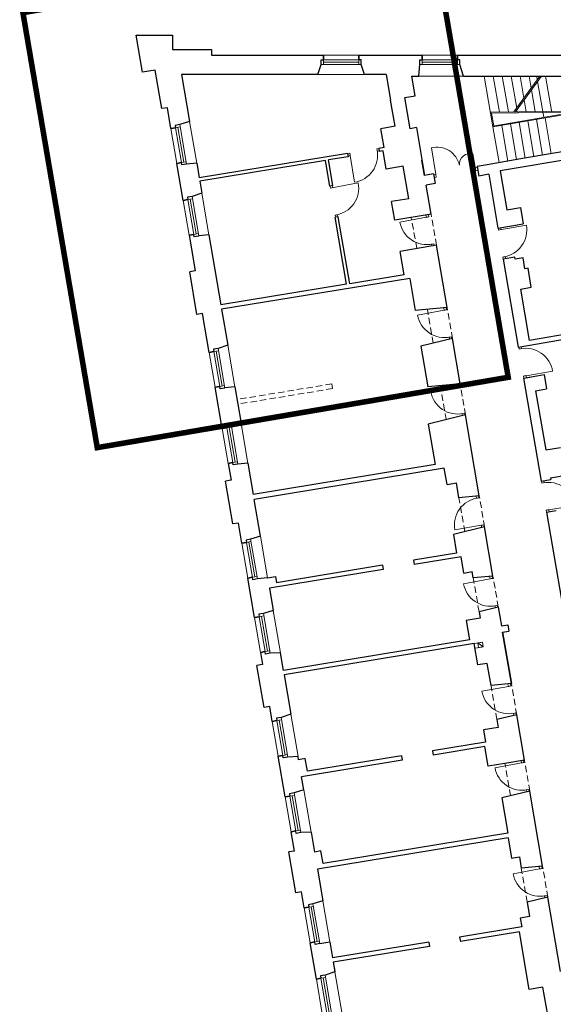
# Model space of a CAD drawing. Header units: centimetres. Extents: x 690840 to 714026, y 27673 to 40762.
# Tile 98 of 162: x 701304 to 701388, y 40516 to 40672. Entities that reach past the tile are written whole.
import ezdxf

# ---------------------------------------------------------------- set-up
doc = ezdxf.new("R2010")
doc.units = ezdxf.units.CM
doc.linetypes.add('DASHED', pattern=[19.05, 12.7, -6.35])
for name, color, linetype, lineweight in [('Drzwi i okna', 51, 'Continuous', 9), ('Kanały wentylacyjne', 3, 'Continuous', 9), ('Przekrojowa', 253, 'Continuous', 25), ('Ramka', 255, 'Continuous', 9), ('S3_obrys zakresu', 1, 'Continuous', 5), ('Widokowa', 140, 'Continuous', 9)]:
    doc.layers.add(name, color=color, linetype=linetype, lineweight=lineweight)

# ---------------------------------------------------------------- blocks, each defined once
blk = doc.blocks.new('zw$2918')
at = {"layer": 'Drzwi i okna', "color": 0}
for p, q in [((677.6, -373.9), (670.5, -375.1)), ((679, -382.8), (677.6, -373.9)), ((763.4, -360), (769.2, -359.1)), ((764.8, -368.9), (763.4, -360)), ((764.7, -367.9), (770.3, -367)), ((950.2, -441.6), (936.3, -357.3)), ((671.9, -383), (678.9, -381.8)), ((678.9, -381.8), (692.5, -466.2)), ((1076.8, -429.8), (1067.9, -376)), ((1075.3, -420.9), (1081.8, -419.8)), ((1075.3, -420.9), (1076.8, -429.8)), ((1076.8, -429.8), (1083.3, -428.7)), ((950.2, -441.6), (943.7, -442.7)), ((951.7, -450.5), (945.2, -451.6)), ((950.2, -441.6), (951.7, -450.5)), ((615.9, -484.8), (614.8, -478.3)), ((624.8, -483.3), (615.9, -484.8)), ((620.3, -484.1), (704.4, -468.5)), ((623.8, -483.5), (622.7, -477)), ((639.5, -569), (630.7, -570.5)), ((630.7, -570.5), (631.8, -576.8)), ((639.7, -575.5), (638.6, -569.1)), ((920.3, -577.2), (836.2, -592.7)), ((919, -570.3), (920.3, -577.2)), ((919.3, -577.4), (928.1, -575.7)), ((928.1, -575.7), (926.8, -568.6)), ((1148.8, -617.6), (1147.7, -611.1)), ((1157.7, -616.2), (1148.8, -617.6)), ((1153.2, -616.9), (1237.4, -602)), ((1156.7, -616.3), (1155.6, -609.8)), ((935, -662.8), (943.9, -661.2)), ((936, -662.7), (937, -668.3)), ((943.9, -661.2), (944.9, -667)), ((1171.8, -701.9), (1162.9, -703.4)), ((1162.9, -703.4), (1164, -709.8)), ((1171.8, -708.5), (1170.8, -702.1)), ((976.6, -872), (892.5, -887.5)), ((975.4, -865.1), (976.6, -872)), ((975.6, -872.2), (984.5, -870.6)), ((984.5, -870.6), (983.2, -863.5)), ((991.4, -957.7), (1000.2, -956.1)), ((992.3, -957.5), (993.4, -963.1)), ((1000.2, -956.1), (1001.3, -961.8)), ((1214.4, -995), (1213.3, -988.5)), ((1223.3, -993.5), (1214.4, -995)), ((1222.3, -993.7), (1221.2, -987.2)), ((1237.4, -1079.3), (1228.5, -1080.7)), ((1228.5, -1080.7), (1229.6, -1087.1)), ((1236.4, -1079.4), (1320.8, -1065.5)), ((1237.5, -1085.8), (1236.4, -1079.4)), ((1018.1, -1114.5), (934, -1130)), ((1016.6, -1106.5), (1018.1, -1114.5)), ((1017.1, -1114.7), (1026, -1113.1)), ((1026, -1113.1), (1024.7, -1106)), ((1032.8, -1200.2), (1041.7, -1198.5)), ((1033.8, -1200), (1035, -1206.3)), ((1041.7, -1198.5), (1042.8, -1204.4)), ((1286.2, -1419.9), (1285.2, -1413.4)), ((1295.1, -1418.5), (1286.2, -1419.9)), ((1294.1, -1418.6), (1293, -1412.1)), ((1079.3, -1467.8), (1078.1, -1461.3)), ((1078.3, -1468), (1087.1, -1466.4)), ((1087.1, -1466.4), (1086.1, -1460.7)), ((1308.2, -1504.4), (1392.6, -1490.5)), ((1309.2, -1504.2), (1300.4, -1505.7)), ((1300.4, -1505.7), (1301.4, -1512.1)), ((1309.3, -1510.8), (1308.2, -1504.4)), ((1094.6, -1553.4), (1010.4, -1568.4)), ((1093.6, -1553.5), (1102.4, -1552)), ((1095.9, -1561.1), (1094.6, -1553.4)), ((1102.4, -1552), (1103.7, -1559.1)), ((1120.8, -1715.6), (1122.3, -1723.7)), ((1130.1, -1722.2), (1128.8, -1714.9)), ((1122.3, -1723.7), (1038.2, -1739.1)), ((1121.3, -1723.8), (1130.1, -1722.2)), ((1137, -1809.3), (1145.8, -1807.7)), ((1138, -1809.1), (1139.1, -1815.5)), ((1145.8, -1807.7), (1146.9, -1813.6)), ((1179.1, -2056.7), (1180.6, -2064.7)), ((1188.4, -2063.3), (1187.1, -2056.2)), ((1180.6, -2064.7), (1096.5, -2080.2)), ((1179.6, -2064.9), (1188.4, -2063.3)), ((1195.3, -2150.4), (1204.2, -2148.8)), ((1196.3, -2150.2), (1197.3, -2155.8)), ((1204.2, -2148.8), (1205.2, -2154.5)), ((1222, -2307.2), (1137.9, -2322.7)), ((1220.8, -2300.3), (1222, -2307.2)), ((1221.1, -2307.4), (1229.9, -2305.8)), ((1229.9, -2305.8), (1228.6, -2298.7)), ((1236.8, -2392.9), (1245.6, -2391.2)), ((1237.8, -2392.7), (1238.9, -2399)), ((1245.6, -2391.2), (1246.7, -2397)), ((1279.5, -2643.3), (1195.4, -2658.8)), ((1278, -2635.3), (1279.5, -2643.3)), ((1278.5, -2643.5), (1287.4, -2641.9)), ((1287.4, -2641.9), (1286, -2634.6)), ((1294.2, -2729), (1303.1, -2727.4)), ((1295.2, -2728.8), (1296.4, -2735.1)), ((1303.1, -2727.4), (1304.2, -2733.2))]:
    blk.add_line(p, q, dxfattribs=at)
at = {"layer": 'Drzwi i okna', "color": 0, "ltscale": 1.6}
for centre, radius, start, end in [((678.9, -380.6), 86.7, 279.0709, 10.6815), ((954.4, -427), 72.1, 11.9188, 104.5567), ((1059.5, -409.7), 34.7, 75.9366, 184.1291), ((619.1, -484.5), 86.7, 278.9985, 10.6091), ((921.5, -577.1), 86.7, 190.2929, 281.9036), ((1152, -617.3), 86.7, 278.5629, 10.1735), ((977.9, -872), 86.7, 190.2929, 281.9036), ((1235.2, -1079.4), 86.7, 9.2331, 100.8437), ((1019.4, -1114.5), 86.7, 190.2929, 281.9036), ((1307, -1504.4), 86.7, 9.2331, 100.8437), ((1095.7, -1553), 86.7, 98.6519, 190.2626), ((1123.5, -1723.6), 86.7, 190.2929, 281.9036), ((1181.8, -2064.7), 86.7, 190.2929, 281.9036), ((1223.3, -2307.2), 86.7, 190.2929, 281.9036), ((1280.8, -2643.3), 86.7, 190.2929, 281.9036)]:
    blk.add_arc(centre, radius, start, end, dxfattribs=at)
at = {"layer": 'Drzwi i okna', "color": 0}
for centre, start, end in [((755.5, -366), 187.546, 190.8446), ((621.9, -492.7), 278.1438, 281.4424), ((937.8, -653.4), 98.7681, 102.0666), ((1154.7, -625.5), 277.7082, 281.0068), ((994.1, -948.3), 98.7681, 102.0666), ((1220.4, -1002.9), 277.7082, 281.0068), ((1035.6, -1190.7), 98.7681, 102.0666), ((1292.2, -1427.9), 277.7082, 281.0068), ((1084.2, -1475.9), 278.4889, 281.7875), ((1139.7, -1799.9), 98.7681, 102.0666), ((1198.1, -2141), 98.7681, 102.0666), ((1239.5, -2383.4), 98.7681, 102.0666), ((1297, -2719.6), 98.7681, 102.0666)]:
    blk.add_arc(centre, 78.2, start, end, dxfattribs=at)
at = {"layer": 'Kanały wentylacyjne', "color": 0}
for p, q in [((1093.3, -1925.2), (1072.1, -1928.8)), ((1083.1, -1926.9), (1097.9, -1924.4)), ((1085.7, -1941.7), (1083.1, -1926.9)), ((1083.1, -1926.9), (1100.4, -1939.1)), ((1097.9, -1924.4), (1100.4, -1939.1)), ((1095.9, -1939.9), (1074.7, -1943.6)), ((1100.4, -1939.1), (1085.7, -1941.7))]:
    blk.add_line(p, q, dxfattribs=at)
at = {"layer": 'Przekrojowa', "color": 0, "ltscale": 1.6}
for p, q in [((20.1, -117.3), (0, 0)), ((0, 0), (115, 0)), ((115, 0), (115, -45)), ((115, -45), (239, -45)), ((239, -45), (239, -63)), ((239, -63), (594, -63)), ((575.7, -125), (586.2, -92.8)), ((706, -63), (907, -63)), ((724.3, -125), (713.8, -92.8)), ((896.4, -129.9), (899.2, -92.8)), ((1019, -63), (1586.8, -63)), ((1038.1, -129.9), (1026.8, -92.8)), ((60.2, -110.4), (20.1, -117.3)), ((81.1, -232.8), (60.2, -110.4)), ((575.7, -125), (143.8, -125)), ((143.8, -125), (169.2, -273.1)), ((792.8, -125), (724.3, -125)), ((792.8, -125), (806.6, -205.4)), ((884.5, -192.1), (873.9, -129.9)), ((873.9, -129.9), (896.4, -129.9)), ((1038.1, -129.9), (1048.7, -129.9)), ((1048.7, -129.9), (1487.3, -129.9)), ((820.8, -288.6), (806.6, -205.4)), ((852, -197.7), (884.5, -192.1)), ((868.8, -296.3), (852, -197.7)), ((98.9, -229.8), (81.1, -232.8)), ((110.2, -295.8), (98.9, -229.8)), ((169.2, -273.1), (138.2, -283.2)), ((820.8, -288.6), (776, -296.3)), ((786.2, -356.1), (776, -296.3)), ((888.5, -292.9), (868.8, -296.3)), ((888.5, -292.9), (914.4, -444.3)), ((1522.7, -340.3), (1231.6, -390.1)), ((786.2, -356.1), (769.2, -358.9)), ((769.2, -358.9), (770.9, -369)), ((782.8, -367), (770.9, -369)), ((792.5, -424.2), (782.8, -367)), ((1570.5, -359.3), (1154.5, -430.4)), ((191.8, -405.2), (159.6, -408.7)), ((191.8, -405.2), (199.8, -452.3)), ((670.5, -375.1), (199.8, -452.3)), ((600.2, -397), (201.5, -462.3)), ((614.1, -478.4), (600.2, -397)), ((672.2, -385.2), (610.1, -395.3)), ((624, -476.8), (610.1, -395.3)), ((670.5, -375.1), (672.2, -385.2)), ((914.4, -444.3), (906.1, -395.8)), ((1231.6, -390.1), (1112.7, -410.4)), ((149.1, -523.5), (129, -406.2)), ((846.8, -414.9), (792.5, -424.2)), ((864.5, -518.4), (846.8, -414.9)), ((1112.7, -410.4), (1081.1, -415.8)), ((1081.1, -415.8), (1086.3, -446.4)), ((1154.5, -430.4), (1175.6, -553.6)), ((201.5, -462.3), (208.1, -500.8)), ((943.1, -439.4), (914.4, -444.3)), ((943.1, -439.4), (948.3, -470)), ((1117.9, -441), (1086.3, -446.4)), ((1117.9, -441), (1147.1, -611.2)), ((624, -476.8), (614.1, -478.4)), ((948.3, -470), (919.7, -474.9)), ((935.4, -567.2), (919.7, -474.9)), ((208.1, -500.8), (177.1, -510.9)), ((864.5, -518.4), (810.2, -527.7)), ((820.4, -586.8), (810.2, -527.7)), ((1175.6, -553.6), (1218.5, -546.3)), ((1218.5, -546.3), (1227.3, -597.5)), ((640.8, -575.3), (631, -576.9)), ((667.3, -789.3), (631, -576.9)), ((677.2, -787.7), (640.8, -575.3)), ((935.4, -567.2), (820.4, -586.8)), ((1147.1, -611.2), (1227.3, -597.5)), ((168, -633.9), (187.4, -747.3)), ((230.7, -632.9), (198.5, -636.4)), ((230.7, -632.9), (268.6, -854.6)), ((952.3, -665.7), (837.2, -685.4)), ((849.8, -759.3), (837.2, -685.4)), ((986, -863), (952.3, -665.7)), ((1201.3, -703.4), (1164, -709.8)), ((1164, -709.8), (1211.7, -988.7)), ((1202.4, -709.9), (1201.3, -703.4)), ((1226.8, -705.7), (1202.4, -709.9)), ((1232.8, -740.6), (1226.8, -705.7)), ((187.4, -747.3), (169.6, -750.3)), ((1242.7, -738.9), (1232.8, -740.6)), ((1253, -799.1), (1242.7, -738.9)), ((192.7, -885.4), (169.6, -750.3)), ((867.8, -770.8), (271, -868.7)), ((849.8, -759.3), (677.2, -787.7)), ((867.8, -770.8), (885.2, -872.3)), ((667.3, -789.3), (268.6, -854.6)), ((1219.4, -804.8), (1253, -799.1)), ((1247.4, -967.4), (1219.4, -804.8)), ((1182.4, -817.2), (1182.4, -817.2)), ((271, -868.7), (290.5, -982.8)), ((986, -863), (885.2, -872.3)), ((210.4, -882.3), (192.7, -885.4)), ((231.5, -1005.5), (210.4, -882.3)), ((1663.3, -896.3), (1247.4, -967.4)), ((1242.1, -983.5), (1633.1, -916.7)), ((1002.9, -961.6), (902.6, -986)), ((1027.5, -1105.5), (1002.9, -961.6)), ((290.5, -982.8), (259.5, -992.9)), ((902.6, -986), (924.6, -1115)), ((1211.7, -988.7), (1242.1, -983.5)), ((1228.6, -1087.3), (1259, -1082.1)), ((1228.6, -1087.3), (1248.8, -1083.8)), ((1228.6, -1087.3), (1284.5, -1413.5)), ((1259, -1082.1), (1293.5, -1076.2)), ((1293.5, -1076.2), (1301.3, -1121.5)), ((272.8, -1247), (250.4, -1115.9)), ((313.1, -1114.9), (280.9, -1118.4)), ((313.1, -1114.9), (331.8, -1224.3)), ((1027.5, -1105.5), (924.6, -1115)), ((1266.8, -1127.4), (1301.3, -1121.5)), ((1266.8, -1127.4), (1298.9, -1314.7)), ((328.7, -1206.3), (331.8, -1224.3)), ((1044.3, -1204), (926.5, -1232.8)), ((1088.2, -1460.3), (1044.3, -1204)), ((331.8, -1224.3), (300.8, -1234.4)), ((926.5, -1232.8), (948.4, -1361.1)), ((1298.9, -1314.7), (1345.2, -1306.8)), ((291.7, -1357.4), (300.8, -1410.7)), ((354.4, -1356.4), (322.2, -1359.9)), ((354.4, -1356.4), (371.4, -1455.7)), ((948.4, -1361.1), (371.4, -1455.7)), ((977.1, -1372.9), (374.1, -1471.7)), ((985.8, -1424), (977.1, -1372.9)), ((1314.1, -1403.4), (1370.3, -1393.8)), ((1314.1, -1403.4), (1314.9, -1408.3)), ((300.8, -1410.7), (283, -1413.7)), ((306.3, -1549.7), (283, -1413.7)), ((985.8, -1424), (1015.4, -1419)), ((1023.5, -1466.3), (1015.4, -1419)), ((1284.5, -1413.5), (1314.9, -1408.3)), ((1088.2, -1460.3), (1023.5, -1466.3)), ((394, -1588), (374.1, -1471.7)), ((1301.4, -1512.1), (1331.8, -1506.9)), ((1301.4, -1512.1), (1349.9, -1795)), ((324, -1546.7), (306.3, -1549.7)), ((335, -1610.7), (324, -1546.7)), ((1105, -1558.9), (1005.9, -1583.1)), ((1131.6, -1714.6), (1105, -1558.9)), ((394, -1588), (363, -1598.1)), ((1005.9, -1583.1), (1016, -1642.1)), ((1016, -1642.1), (879.6, -1664.5)), ((1030.2, -1654), (882, -1678.3)), ((1039, -1705.1), (1030.2, -1654)), ((780.9, -1680.6), (444.6, -1735.8)), ((780.9, -1680.6), (783.3, -1694.4)), ((879.6, -1664.5), (882, -1678.3)), ((416.6, -1720.1), (441.3, -1716.1)), ((783.3, -1694.4), (422.3, -1753.6)), ((441.3, -1716.1), (444.6, -1735.8)), ((1039, -1705.1), (1065.6, -1700.6)), ((1069, -1720.4), (1065.6, -1700.6)), ((1131.6, -1714.6), (1069, -1720.4)), ((375.3, -1846.3), (353.9, -1721.1)), ((416.6, -1720.1), (384.4, -1723.7)), ((422.3, -1753.6), (434.3, -1823.6)), ((434.3, -1823.6), (403.3, -1833.7)), ((1148.5, -1813.2), (1087.4, -1828.1)), ((1087.4, -1828.1), (1090.9, -1848.4)), ((1148.5, -1813.2), (1158.6, -1872.4)), ((1090.9, -1848.4), (1046.5, -1856)), ((1046.5, -1856), (1057, -1917.1)), ((1158.6, -1872.4), (1178.3, -1869)), ((1178.3, -1869), (1181.9, -1889.7)), ((1162.2, -1893.1), (1181.9, -1889.7)), ((1162.2, -1893.1), (1190, -2055.7)), ((1190, -2055.7), (1162.2, -1893.1)), ((1057, -1917.1), (466.8, -2013.8)), ((1072.1, -1928.8), (469.2, -2027.6)), ((1083.8, -1996.7), (1072.1, -1928.8)), ((394.2, -1956.7), (400.7, -1995.2)), ((457.3, -1957.9), (424.7, -1959.2)), ((466.8, -2013.8), (457.3, -1957.9)), ((400.7, -1995.2), (383, -1998.2)), ((1113.3, -1991.7), (1083.8, -1996.7)), ((1125.3, -2061.7), (1113.3, -1991.7)), ((405.7, -2131.3), (383, -1998.2)), ((469.2, -2027.6), (490.6, -2152.8)), ((1190, -2055.7), (1125.3, -2061.7)), ((423.5, -2128.2), (405.7, -2131.3)), ((431.6, -2175.6), (423.5, -2128.2)), ((490.6, -2152.8), (459.6, -2162.9)), ((1206.8, -2154.3), (1143.8, -2169.6)), ((1143.8, -2169.6), (1148, -2194.6)), ((1231.4, -2298.2), (1206.8, -2154.3)), ((1148, -2194.6), (1101.7, -2202.5)), ((1101.7, -2202.5), (1108.3, -2241.1)), ((1108.3, -2241.1), (939.6, -2268.7)), ((939.6, -2268.7), (941.9, -2282.5)), ((1105.7, -2255.7), (942.1, -2282.5)), ((1116.4, -2317.8), (1105.7, -2255.7)), ((472.5, -2415.1), (450.5, -2285.9)), ((513.6, -2287.2), (481, -2288.5)), ((515.2, -2297), (513.6, -2287.2)), ((536, -2293.6), (515.2, -2297)), ((843.2, -2298.7), (524.5, -2351)), ((542.8, -2333.8), (536, -2293.6)), ((840.9, -2284.9), (542.8, -2333.8)), ((840.9, -2284.9), (843.2, -2298.7)), ((1169.6, -2308.7), (1116.4, -2317.8)), ((1231.4, -2298.2), (1169.6, -2308.7)), ((531.5, -2392.3), (524.5, -2351)), ((531.5, -2392.3), (500.6, -2402.4)), ((1248.3, -2396.7), (1159.9, -2418.3)), ((1288.9, -2634.3), (1248.3, -2396.7)), ((1159.9, -2418.3), (1179.1, -2530.4)), ((501.9, -2586.6), (491.4, -2525.5)), ((554.5, -2526.7), (522, -2528)), ((554.5, -2526.7), (565.3, -2589.8)), ((1179.2, -2544.6), (574.5, -2643.7)), ((1179.1, -2530.4), (592.9, -2626.5)), ((1179.2, -2544.6), (1190.3, -2609.6)), ((501.9, -2586.6), (484.1, -2589.6)), ((506.2, -2718.7), (484.1, -2589.6)), ((586, -2586.4), (565.3, -2589.8)), ((592.9, -2626.5), (586, -2586.4)), ((1190.3, -2609.6), (1215.2, -2605.3)), ((1215.2, -2605.3), (1221.2, -2640.6)), ((574.5, -2643.7), (591.7, -2744.2)), ((1288.9, -2634.3), (1221.2, -2640.6)), ((523.9, -2715.7), (506.2, -2718.7)), ((532.7, -2767), (523.9, -2715.7)), ((591.7, -2744.2), (560.7, -2754.3)), ((1305.8, -2732.9), (1239.8, -2748.9)), ((1346.2, -2969.1), (1305.8, -2732.9)), ((1239.8, -2748.9), (1247.6, -2794.5)), ((1247.6, -2794.5), (1218, -2799.6)), ((1218, -2799.6), (1222.7, -2827.2)), ((1222.7, -2827.2), (1025.6, -2859.6)), ((1025.6, -2859.6), (1028, -2873.1)), ((1215.3, -2842.4), (1028, -2873.1)), ((1246.6, -3025.7), (1215.3, -2842.4)), ((571.3, -2992.7), (551.6, -2877.4)), ((582.2, -2880), (614, -2874.6)), ((614, -2874.6), (622.7, -2925.6)), ((927.6, -2875.6), (622.7, -2925.6)), ((930, -2889.1), (625, -2939.1)), ((927.6, -2875.6), (930, -2889.1)), ((625, -2939.1), (630.3, -2970)), ((627.8, -2955), (630.3, -2970)), ((630.3, -2970), (599.3, -2980)), ((1290, -3018.3), (1246.6, -3025.7)), ((1305.1, -3106.7), (1290, -3018.3))]:
    blk.add_line(p, q, dxfattribs=at)
at = {"layer": 'Przekrojowa', "color": 0}
for p, q in [((586.2, -92.8), (586.2, -78)), ((586.2, -78), (594, -78)), ((594, -78), (594, -63)), ((594, -63), (594, -78)), ((706, -78), (706, -63)), ((706, -63), (706, -78)), ((713.8, -78), (706, -78)), ((713.8, -92.8), (713.8, -78)), ((899.2, -92.8), (899.2, -78)), ((899.2, -78), (907, -78)), ((907, -78), (907, -63)), ((907, -63), (907, -78)), ((1019, -78), (1019, -63)), ((1019, -63), (1019, -78)), ((1026.8, -78), (1019, -78)), ((1026.8, -92.8), (1026.8, -78)), ((124.9, -293.3), (110.2, -295.8)), ((110.2, -295.8), (124.9, -293.3)), ((138.2, -283.2), (123.6, -285.7)), ((123.6, -285.7), (124.9, -293.3)), ((143.8, -403.7), (129, -406.2)), ((129, -406.2), (143.8, -403.7)), ((145.1, -411.4), (143.8, -403.7)), ((159.7, -408.9), (145.1, -411.4)), ((163.8, -521), (149.1, -523.5)), ((149.1, -523.5), (163.8, -521)), ((177.1, -510.9), (162.5, -513.3)), ((162.5, -513.3), (163.8, -521)), ((182.7, -631.4), (168, -633.9)), ((168, -633.9), (182.7, -631.4)), ((184, -639.1), (182.7, -631.4)), ((198.6, -636.6), (184, -639.1)), ((259.5, -992.9), (244.9, -995.4)), ((244.9, -995.4), (246.2, -1003)), ((246.2, -1003), (231.5, -1005.5)), ((231.5, -1005.5), (246.2, -1003)), ((265.1, -1113.4), (250.4, -1115.9)), ((250.4, -1115.9), (265.1, -1113.4)), ((266.4, -1121.1), (265.1, -1113.4)), ((281, -1118.6), (266.4, -1121.1)), ((287.5, -1244.5), (272.8, -1247)), ((272.8, -1247), (287.5, -1244.5)), ((300.8, -1234.4), (286.2, -1236.8)), ((286.2, -1236.8), (287.5, -1244.5)), ((306.4, -1354.9), (291.7, -1357.4)), ((291.7, -1357.4), (306.4, -1354.9)), ((307.7, -1362.6), (306.4, -1354.9)), ((322.3, -1360.1), (307.7, -1362.6)), ((349.7, -1608.2), (335, -1610.7)), ((335, -1610.7), (349.7, -1608.2)), ((363, -1598.1), (348.4, -1600.6)), ((348.4, -1600.6), (349.7, -1608.2)), ((368.6, -1718.6), (353.9, -1721.1)), ((353.9, -1721.1), (368.6, -1718.6)), ((369.9, -1726.3), (368.6, -1718.6)), ((384.5, -1723.8), (369.9, -1726.3)), ((403.3, -1833.7), (388.7, -1836.1)), ((388.7, -1836.1), (390, -1843.8)), ((390, -1843.8), (375.3, -1846.3)), ((375.3, -1846.3), (390, -1843.8)), ((408.9, -1954.2), (394.2, -1956.7)), ((394.2, -1956.7), (408.9, -1954.2)), ((410.2, -1961.9), (408.9, -1954.2)), ((424.8, -1959.4), (410.2, -1961.9)), ((446.3, -2173), (431.6, -2175.6)), ((431.6, -2175.6), (446.3, -2173)), ((459.6, -2162.9), (445, -2165.4)), ((445, -2165.4), (446.3, -2173)), ((465.2, -2283.4), (450.5, -2285.9)), ((450.5, -2285.9), (465.2, -2283.4)), ((466.5, -2291.1), (465.2, -2283.4)), ((481.1, -2288.6), (466.5, -2291.1)), ((500.6, -2402.4), (486, -2404.9)), ((487.3, -2412.6), (472.5, -2415.1)), ((472.5, -2415.1), (487.3, -2412.6)), ((486, -2404.9), (487.3, -2412.6)), ((506.1, -2523), (491.4, -2525.5)), ((491.4, -2525.5), (506.1, -2523)), ((507.5, -2530.6), (506.1, -2523)), ((522, -2528.1), (507.5, -2530.6)), ((547.4, -2764.4), (532.7, -2767)), ((532.7, -2767), (547.4, -2764.4)), ((560.7, -2754.3), (546.1, -2756.8)), ((546.1, -2756.8), (547.4, -2764.4)), ((566.3, -2874.8), (551.6, -2877.4)), ((551.6, -2877.4), (566.3, -2874.8)), ((567.6, -2882.5), (566.3, -2874.8)), ((582.2, -2880), (567.6, -2882.5)), ((586, -2990.2), (571.3, -2992.7)), ((571.3, -2992.7), (586, -2990.2)), ((599.3, -2980), (584.7, -2982.5)), ((584.7, -2982.5), (586, -2990.2))]:
    blk.add_line(p, q, dxfattribs=at)
at = {"layer": 'Widokowa', "color": 0}
for p, q in [((586.2, -92.8), (713.8, -92.8)), ((593.8, -78), (706, -78)), ((594, -78), (594, -92.8)), ((594, -85.4), (706, -85.4)), ((706, -78), (706, -92.8)), ((899.2, -92.8), (1026.8, -92.8)), ((906.8, -78), (1019, -78)), ((907, -78), (907, -92.8)), ((907, -85.4), (1019, -85.4)), ((1019, -78), (1019, -92.8)), ((124.9, -293.3), (139.5, -290.8)), ((143.8, -403.9), (124.9, -293.3)), ((151.1, -402.5), (132.2, -292.1)), ((159.7, -408.9), (138.2, -283.2)), ((143.8, -403.7), (158.4, -401.2)), ((163.8, -521), (178.4, -518.5)), ((182.7, -631.6), (163.8, -521)), ((190, -630.2), (171.1, -519.8)), ((198.6, -636.6), (177.1, -510.9)), ((182.7, -631.4), (197.3, -628.9)), ((281, -1118.6), (259.5, -992.9)), ((246.2, -1003), (260.8, -1000.5)), ((265.2, -1113.6), (246.2, -1003)), ((272.4, -1112.2), (253.5, -1001.8)), ((265.1, -1113.4), (279.7, -1110.9)), ((287.5, -1244.5), (302.1, -1242)), ((306.5, -1355.1), (287.5, -1244.5)), ((313.7, -1353.7), (294.8, -1243.3)), ((322.3, -1360.1), (300.8, -1234.4)), ((306.4, -1354.9), (321, -1352.4)), ((349.7, -1608.2), (364.3, -1605.7)), ((368.7, -1718.9), (349.7, -1608.2)), ((375.9, -1717.4), (357, -1607)), ((384.5, -1723.8), (363, -1598.1)), ((368.6, -1718.6), (383.2, -1716.1)), ((390, -1843.8), (404.6, -1841.3)), ((424.8, -1959.4), (403.3, -1833.7)), ((408.9, -1954.4), (390, -1843.8)), ((416.2, -1953), (397.3, -1842.6)), ((408.9, -1954.2), (423.5, -1951.7)), ((446.3, -2173), (460.9, -2170.5)), ((465.2, -2283.7), (446.3, -2173)), ((472.5, -2282.2), (453.6, -2171.8)), ((481.1, -2288.6), (459.6, -2162.9)), ((465.2, -2283.4), (479.8, -2280.9)), ((522, -2528.1), (500.6, -2402.4)), ((487.3, -2412.6), (501.9, -2410.1)), ((506.2, -2523.2), (487.3, -2412.6)), ((513.4, -2521.7), (494.6, -2411.3)), ((506.1, -2523), (520.7, -2520.5)), ((547.4, -2764.4), (562, -2762)), ((566.4, -2875.1), (547.4, -2764.4)), ((573.6, -2873.6), (554.7, -2763.2)), ((582.2, -2880), (560.7, -2754.3)), ((566.3, -2874.8), (580.9, -2872.3)), ((586, -2990.2), (600.6, -2987.7)), ((605, -3100.8), (586, -2990.2)), ((612.2, -3099.3), (593.3, -2988.9)), ((620.8, -3105.7), (599.3, -2980))]:
    blk.add_line(p, q, dxfattribs=at)
at = {"layer": 'Widokowa', "color": 0, "ltscale": 1.6}
for p, q in [((706, -63), (594, -63)), ((1019, -63), (907, -63)), ((724.3, -125), (575.7, -125)), ((1038.1, -129.9), (896.4, -129.9)), ((1104.1, -129.9), (1131.6, -290.7)), ((1132.5, -129.9), (1152, -243.5)), ((1160.9, -129.9), (1180.3, -243.2)), ((1189.3, -129.9), (1206.7, -231.2)), ((1198.1, -242.9), (1280.4, -129.9)), ((1202.6, -243.2), (1285, -129.9)), ((1217.7, -129.9), (1229.7, -199.6)), ((1246.2, -129.9), (1252.7, -168)), ((1270.2, -129.9), (1272.1, -141.3)), ((1273, -146.5), (1292.4, -260.2)), ((1298.6, -129.9), (1318.2, -244.7)), ((1253.6, -173.2), (1265.4, -242.3)), ((1230.6, -204.8), (1237, -242.6)), ((1123.6, -243.8), (1402.8, -240.8)), ((1124.1, -246.8), (1387.5, -243.9)), ((1134.1, -287.3), (1127.1, -246.8)), ((1387.5, -243.9), (1131.1, -287.8)), ((1407.6, -243.5), (1131.6, -290.7)), ((1207.6, -236.4), (1208.7, -242.9)), ((169.2, -273.1), (191.8, -405.2)), ((1214.4, -276.6), (1233.8, -389.7)), ((1242, -271.9), (1261.4, -385)), ((1269.6, -267.1), (1289, -380.3)), ((1297.2, -262.4), (1316.6, -375.6)), ((110.2, -295.8), (129, -406.2)), ((1131.6, -290.7), (1151, -403.9)), ((1159.2, -286), (1178.6, -399.2)), ((1186.8, -281.3), (1206.2, -394.4)), ((149.1, -523.5), (168, -633.9)), ((208.1, -500.8), (230.7, -632.9)), ((290.5, -982.8), (313.1, -1114.9)), ((231.5, -1005.5), (250.4, -1115.9)), ((272.8, -1247), (291.7, -1357.4)), ((331.8, -1224.3), (354.4, -1356.4)), ((394, -1588), (416.6, -1720.1)), ((335, -1610.7), (353.9, -1721.1)), ((434.3, -1823.6), (457.3, -1957.9)), ((375.3, -1846.3), (394.2, -1956.7)), ((490.6, -2152.8), (513.6, -2287.2)), ((431.6, -2175.6), (450.5, -2285.9)), ((531.5, -2392.3), (554.5, -2526.7)), ((472.5, -2415.1), (491.4, -2525.5)), ((591.7, -2744.2), (614, -2874.6)), ((532.7, -2767), (551.6, -2877.4)), ((571.3, -2992.7), (590.2, -3103.1)), ((630.3, -2970), (653.3, -3104.3))]:
    blk.add_line(p, q, dxfattribs=at)
at = {"layer": 'Widokowa', "color": 0, "linetype": 'DASHED', "ltscale": 1.6}
for p, q in [((890.3, -675.7), (871.9, -578)), ((952.3, -665.7), (935.4, -567.2)), ((941.8, -976.5), (923.4, -868.8)), ((1002.9, -961.6), (986, -863)), ((620.2, -1105.5), (319.9, -1154.8)), ((622.8, -1120.3), (322.5, -1169.5)), ((620.2, -1105.5), (622.8, -1120.3)), ((983.2, -1218.9), (964.8, -1111.3)), ((1044.3, -1204), (1027.5, -1105.5)), ((1042, -1574.3), (1023.5, -1466.3)), ((1105, -1558.9), (1088.2, -1460.3)), ((1148.5, -1813.2), (1131.6, -1714.6)), ((1087.4, -1828.1), (1069, -1720.4)), ((1206.8, -2154.3), (1190, -2055.7)), ((1143.8, -2169.6), (1125.3, -2061.7)), ((1187.2, -2411.6), (1169.6, -2308.7)), ((1248.3, -2396.7), (1231.4, -2298.2)), ((1239.8, -2748.9), (1221.2, -2640.6)), ((1305.8, -2732.9), (1288.9, -2634.3))]:
    blk.add_line(p, q, dxfattribs=at)

msp = doc.modelspace()

# ---------------------------------------------------------------- linework, layer by layer
at = {"layer": 'S3_obrys zakresu', "color": 1, "ltscale": 1.6, "true_color": 0xff0000, "const_width": 0.877}
msp.add_lwpolyline([(701304.26, 40672.92), (701369.43, 40684.06), (701381.22, 40615.11), (701316.05, 40603.96)], close=True, dxfattribs=at)

# ---------------------------------------------------------------- block references
at = {"layer": 'Ramka', "color": 251, "xscale": 0.05, "yscale": 0.05, "zscale": 0.05}
msp.add_blockref('zw$2918', (701322.23, 40669.34), dxfattribs=at)

doc.saveas('drawing.dxf')
